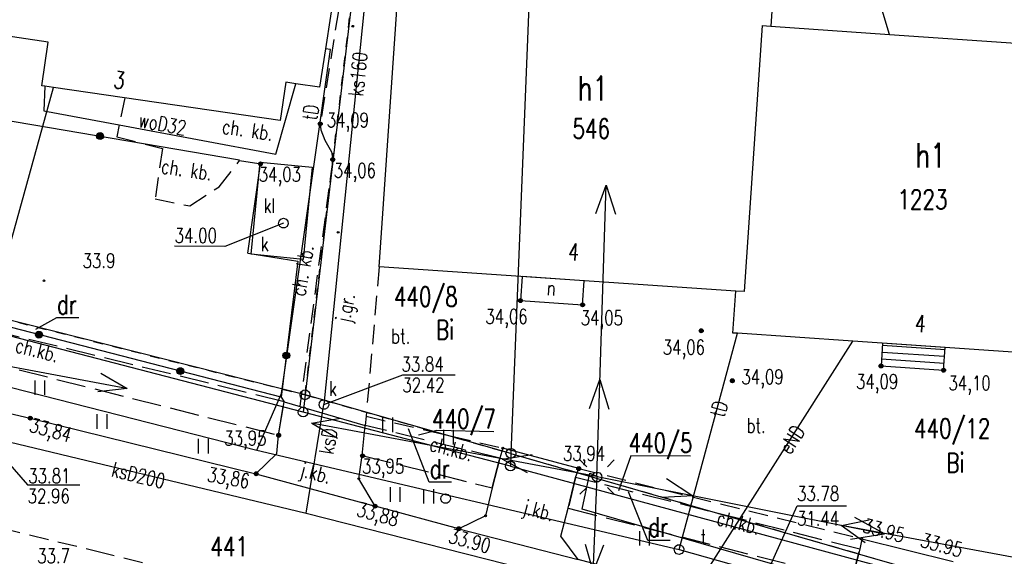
# Model space of a CAD drawing. Extents: x 6550385 to 6550663, y 5985693 to 5985865.
# Tile 12 of 19: x 6550550 to 6550601, y 5985753 to 5985781. Entities that reach past the tile are written whole.
import ezdxf
from ezdxf.enums import TextEntityAlignment as Align

# ---------------------------------------------------------------- set-up
doc = ezdxf.new("R2010")
doc.units = 0
doc.header["$MEASUREMENT"] = 0
for name, pattern in [('2', [1, 0.5, -0.5]), ('423', [2, 1.5, -0.5]), ('424', [1.5, 1, -0.5]), ('901', [0])]:
    doc.linetypes.add(name, pattern=pattern)
doc.layers.get('0').update_dxf_attribs({"linetype": 'CONTINUOUS'})
for name, color, linetype in [('202-PUNKT_GRANICZNY', 7, 'CONTINUOUS'), ('210-OZNACZENIE_KONTURU_UZY', 7, 'CONTINUOUS'), ('211-NUMER_DZIALKI_EWIDENCY', 7, 'CONTINUOUS'), ('218-KONTUR_UZYTKU_GRUNTOWE', 7, 'CONTINUOUS'), ('219-DZIALKA_EWIDENCYJNA', 7, 'CONTINUOUS'), ('238-PUNKT_ADRESOWY_BUDYNKU', 7, 'CONTINUOUS'), ('312-BUDYNEK_EWIDENCYJNY', 7, 'CONTINUOUS'), ('312-OZNACZENIE_BUDYNKU_EWI', 7, 'CONTINUOUS'), ('CHODNIK', 7, 'CONTINUOUS'), ('CHODNIK-ATR17', 7, 'CONTINUOUS'), ('JEZDNIA', 7, 'CONTINUOUS'), ('JEZDNIA-ATR17', 7, 'CONTINUOUS'), ('KOMORA_PODZIEMNA', 7, 'CONTINUOUS'), ('KOMORA_PODZIEMNA-ATR17', 7, 'CONTINUOUS'), ('KRAWEZNIK', 7, 'CONTINUOUS'), ('LATARNIA', 7, 'CONTINUOUS'), ('NOWY_POMIAR', 7, 'CONTINUOUS'), ('OBSZAR_UTWARDZONY', 7, 'CONTINUOUS'), ('OBSZAR_UTWARDZONY-ATR17', 7, 'CONTINUOUS'), ('OGRODZENIE_TRWALE', 7, 'CONTINUOUS'), ('OSADNIK__SZAMBO', 7, 'CONTINUOUS'), ('OSADNIK__SZAMBO-ATR17', 7, 'CONTINUOUS'), ('PIKIETA_NATURALNA', 7, 'CONTINUOUS'), ('PIKIETA_NATURALNA-ATR2', 7, 'CONTINUOUS'), ('PIKIETA_SZTUCZNA', 7, 'CONTINUOUS'), ('PIKIETA_SZTUCZNA-ATR2', 7, 'CONTINUOUS'), ('PRZEWOD_ELEKTROENERGETYCZ0', 7, 'CONTINUOUS'), ('PRZEWOD_ELEKTROENERGETYCZN', 7, 'CONTINUOUS'), ('PRZEWOD_KANALIZACYJNY', 7, 'CONTINUOUS'), ('PRZEWOD_KANALIZACYJNY-ATR1', 7, 'CONTINUOUS'), ('PRZEWOD_TELEKOMUNIKACYJNY_', 7, 'CONTINUOUS'), ('PRZEWOD_WODOCIAGOWY', 7, 'CONTINUOUS'), ('PRZEWOD_WODOCIAGOWY-ATR1', 7, 'CONTINUOUS'), ('RZEDNA-ATR2', 7, 'CONTINUOUS'), ('RZEDNA-ATR3', 7, 'CONTINUOUS'), ('SCHODY', 7, 'CONTINUOUS'), ('SLUP_PRZEWODOW_NAPOWIETRZN', 7, 'CONTINUOUS'), ('TRAWNIK', 7, 'CONTINUOUS'), ('WLAZ_DO_KOMORY_LUB_KANALU_', 7, 'CONTINUOUS')]:
    doc.layers.add(name, color=color, linetype=linetype)
doc.styles.add('STYL_ARIAL', font='simplex', dxfattribs={"width": 0.75, "oblique": 0.1})

# ---------------------------------------------------------------- blocks, each defined once
blk = doc.blocks.new('202')
at = {"color": 0}
blk.add_circle((0, 0), 0.25, dxfattribs=at)
blk = doc.blocks.new('US15')
at = {"color": 7}
blk.add_polyline3d([(0, 0.25, 0), (0.1352, 0.2103, 0), (0.2274, 0.1039, 0), (0.2475, -0.0356, 0), (0.1889, -0.1637, 0), (0.0704, -0.2399, 0), (-0.0704, -0.2399, 0), (-0.1889, -0.1637, 0), (-0.2475, -0.0356, 0), (-0.2274, 0.1039, 0), (-0.1352, 0.2103, 0), (0, 0.25, 0)], dxfattribs=at)
blk = doc.blocks.new('US22')
at = {"color": 7}
blk.add_polyline3d([(0, 0.25, 0), (0.1352, 0.2103, 0), (0.2274, 0.1039, 0), (0.2475, -0.0356, 0), (0.1889, -0.1637, 0), (0.0704, -0.2399, 0), (-0.0704, -0.2399, 0), (-0.1889, -0.1637, 0), (-0.2475, -0.0356, 0), (-0.2274, 0.1039, 0), (-0.1352, 0.2103, 0), (0, 0.25, 0)], dxfattribs=at)
blk = doc.blocks.new('SM01')
at = {"color": 7}
for points in [[(-0.53, 0.531, 0), (-0.883, 0.884, 0)], [(0.531, 0.531, 0), (0.884, 0.884, 0)], [(0, 0.25, 0), (0.1352, 0.2103, 0), (0.2274, 0.1039, 0), (0.2475, -0.0356, 0), (0.1889, -0.1637, 0), (0.0704, -0.2399, 0), (-0.0704, -0.2399, 0), (-0.1889, -0.1637, 0), (-0.2475, -0.0356, 0), (-0.2274, 0.1039, 0), (-0.1352, 0.2103, 0), (0, 0.25, 0)], [(-0.53, -0.53, 0), (-0.883, -0.883, 0)], [(0.531, -0.53, 0), (0.884, -0.883, 0)]]:
    blk.add_polyline3d(points, dxfattribs=at)
blk = doc.blocks.new('PW01')
at = {"color": 7}
blk.add_polyline3d([(0.045, 0, 0), (0.0318, -0.0318, 0), (0, -0.045, 0), (-0.0318, -0.0318, 0), (-0.045, 0, 0), (-0.0318, 0.0318, 0), (0, 0.045, 0), (0.0318, 0.0318, 0), (0.045, 0, 0)], dxfattribs=at)
blk = doc.blocks.new('TU04')
at = {"color": 7}
for points in [[(0, 0, 0), (0, 0.75, 0)], [(0.5, 0, 0), (0.5, 0.75, 0)]]:
    blk.add_polyline3d(points, dxfattribs=at)
blk = doc.blocks.new('801')
at = {"color": 0}
for radius in [0.1, 0.09, 0.08, 0.07, 0.06, 0.05, 0.04, 0.03, 0.02, 0.01]:
    blk.add_circle((0, 0), radius, dxfattribs=at)

msp = doc.modelspace()

# ---------------------------------------------------------------- linework, layer by layer
at = {"layer": '210-OZNACZENIE_KONTURU_UZY', "color": 3}
for points in [[(6550553.155, 5985765.336, 0), (6550552.011, 5985765.336, 0), (6550550.938, 5985764.728, 0)], [(6550572.303, 5985756.889, 0), (6550571.158, 5985756.889, 0), (6550570.098, 5985759.625, 0)], [(6550583.526, 5985753.898, 0), (6550582.381, 5985753.898, 0), (6550581.399, 5985756.387, 0)]]:
    msp.add_polyline3d(points, dxfattribs=at)
at = {"layer": '218-KONTUR_UZYTKU_GRUNTOWE', "color": 3, "linetype": '2'}
for points in [[(6550564.78, 5985761.38, 0), (6550569.73, 5985803.23, 0)], [(6550537.43, 5985768.29, 0), (6550564.78, 5985761.38, 0)], [(6550564.78, 5985761.38, 0), (6550575.35, 5985758.37, 0)], [(6550575.35, 5985758.37, 0), (6550611.94, 5985747.8, 0)]]:
    msp.add_polyline3d(points, dxfattribs=at)
at = {"layer": '219-DZIALKA_EWIDENCYJNA', "color": 7}
for points in [[(6550569.73, 5985803.23, 0), (6550564.78, 5985761.38, 0)], [(6550577.12, 5985802.24, 0), (6550575.35, 5985758.37, 0)], [(6550564.78, 5985761.38, 0), (6550537.43, 5985768.29, 0)], [(6550564.68, 5985760.49, 0), (6550537.31, 5985767.59, 0)], [(6550564.78, 5985761.38, 0), (6550564.68, 5985760.49, 0)], [(6550575.35, 5985758.37, 0), (6550564.78, 5985761.38, 0)], [(6550575.33, 5985757.72, 0), (6550564.68, 5985760.49, 0)], [(6550575.35, 5985758.37, 0), (6550575.33, 5985757.72, 0)], [(6550575.35, 5985758.37, 0), (6550611.94, 5985747.8, 0)], [(6550575.33, 5985757.72, 0), (6550611.94, 5985747.8, 0)]]:
    msp.add_polyline3d(points, dxfattribs=at)
at = {"layer": '312-BUDYNEK_EWIDENCYJNY', "color": 7}
for points in [[(6550565.51, 5985789.15, 0), (6550564.881, 5985784.896, 0), (6550564.571, 5985782.799, 0), (6550565.479, 5985782.664, 0), (6550566.343, 5985782.535, 0), (6550565.827, 5985779.153, 0), (6550565.526, 5985777.181, 0), (6550564.3, 5985777.361, 0), (6550563.786, 5985777.437, 0)], [(6550568.584, 5985767.961, 0), (6550569.668, 5985783.684, 0)], [(6550588.843, 5985782.374, 0), (6550588.703, 5985780.319, 0)], [(6550551.587, 5985779.499, 0), (6550544.93, 5985780.486, 0)], [(6550588.264, 5985780.349, 0), (6550587.33, 5985766.68, 0)], [(6550551.255, 5985777.263, 0), (6550551.587, 5985779.499, 0)], [(6550563.504, 5985775.467, 0), (6550551.856, 5985777.175, 0), (6550551.417, 5985777.24, 0), (6550551.255, 5985777.263, 0)], [(6550563.786, 5985777.437, 0), (6550563.504, 5985775.467, 0)], [(6550587.33, 5985766.68, 0), (6550586.901, 5985766.71, 0), (6550568.584, 5985767.961, 0)], [(6550586.754, 5985764.555, 0), (6550586.901, 5985766.71, 0)], [(6550605.56, 5985763.27, 0), (6550605.124, 5985763.3, 0), (6550592.924, 5985764.133, 0), (6550586.988, 5985764.539, 0), (6550586.754, 5985764.555, 0)]]:
    msp.add_polyline3d(points, dxfattribs=at)
at = {"layer": 'CHODNIK', "color": 7, "linetype": '423'}
for points in [[(6550525.92, 5985770.31, 0), (6550525.47, 5985768.85, 0), (6550540.4, 5985765.11, 0), (6550563.423, 5985759.301, 0), (6550563.702, 5985761.027, 0), (6550540.74, 5985766.63, 0), (6550525.92, 5985770.31, 0)], [(6550574.79, 5985758.12, 0), (6550567.87, 5985759.811, 0)], [(6550567.72, 5985758.26, 0), (6550574.39, 5985756.6, 0)], [(6550574.39, 5985756.6, 0), (6550574.79, 5985758.12, 0)], [(6550578.301, 5985755.55, 0), (6550592.869, 5985751.858, 0), (6550593.268, 5985753.442, 0), (6550578.678, 5985757.134, 0), (6550578.301, 5985755.55, 0)]]:
    msp.add_polyline3d(points, dxfattribs=at)
at = {"layer": 'JEZDNIA', "color": 7, "linetype": '424'}
for points in [[(6550574.555, 5985787.343, 0), (6550574.195, 5985791.962, 0), (6550571.417, 5985792.193, 0), (6550567.98, 5985791.926, 0), (6550565.525, 5985792.777, 0), (6550565.313, 5985790.156, 0), (6550566.267, 5985789.656, 0), (6550566.874, 5985788.643, 0), (6550566.343, 5985782.535, 0), (6550566.493, 5985781.111, 0), (6550565.559, 5985775.302, 0), (6550565.588, 5985774.993, 0), (6550565.792, 5985774.461, 0), (6550566.13, 5985773.863, 0), (6550566.201, 5985773.469, 0), (6550564.508, 5985760.792, 0)], [(6550568.584, 5985767.961, 0), (6550567.916, 5985760.276, 0), (6550567.87, 5985759.811, 0)], [(6550521.48, 5985761.31, 0), (6550554.01, 5985753.36, 0)], [(6550567.916, 5985760.276, 0), (6550574.94, 5985758.64, 0)], [(6550554.01, 5985753.36, 0), (6550580.32, 5985746.9, 0)]]:
    msp.add_polyline3d(points, dxfattribs=at)
at = {"layer": 'KRAWEZNIK', "color": 7}
for points in [[(6550507.82, 5985770.81, 0), (6550519.68, 5985767.69, 0), (6550525.34, 5985766.32, 0), (6550525.52, 5985766.28, 0), (6550545.45, 5985761.4, 0), (6550550.666, 5985760.179, 0), (6550562.258, 5985757.323, 0), (6550563.326, 5985758.36, 0), (6550563.423, 5985759.301, 0), (6550563.702, 5985761.027, 0), (6550567.87, 5985759.811, 0)], [(6550578.837, 5985757.589, 0), (6550574.94, 5985758.64, 0), (6550574.79, 5985758.12, 0), (6550574.39, 5985756.6, 0), (6550574.05, 5985755.16, 0), (6550572.677, 5985754.5, 0), (6550568.378, 5985755.658, 0), (6550567.54, 5985757.07, 0), (6550567.72, 5985758.26, 0), (6550567.87, 5985759.811, 0)], [(6550593.382, 5985753.966, 0), (6550593.268, 5985753.442, 0), (6550592.869, 5985751.858, 0), (6550592.531, 5985750.325, 0), (6550591.249, 5985749.601, 0), (6550578.804, 5985752.917, 0), (6550577.925, 5985754.114, 0), (6550578.301, 5985755.55, 0), (6550578.678, 5985757.134, 0), (6550578.837, 5985757.589, 0)], [(6550562.258, 5985757.323, 0), (6550568.378, 5985755.658, 0)], [(6550572.677, 5985754.5, 0), (6550578.804, 5985752.917, 0)], [(6550593.382, 5985753.973, 0), (6550598.064, 5985752.821, 0)]]:
    msp.add_polyline3d(points, dxfattribs=at)
at = {"layer": 'NOWY_POMIAR', "color": 7}
msp.add_polyline3d([(6550588.264, 5985780.349, 0), (6550588.703, 5985780.319, 0), (6550594.797, 5985779.899, 0), (6550601.287, 5985779.452, 0), (6550602.605, 5985779.361, 0), (6550606.64, 5985779.083, 0)], dxfattribs=at)
at = {"layer": 'OBSZAR_UTWARDZONY', "color": 7, "linetype": '424'}
for points in [[(6550555.53, 5985776.636, 0), (6550555.238, 5985775.252, 0), (6550555.11, 5985774.643, 0), (6550557.45, 5985774.032, 0), (6550557.08, 5985771.452, 0), (6550558.86, 5985771.082, 0), (6550560.36, 5985772.072, 0), (6550561.42, 5985773.412, 0), (6550562.49, 5985773.245, 0)], [(6550563.553, 5985761.264, 0), (6550563.702, 5985761.027, 0)], [(6550578.837, 5985757.589, 0), (6550578.837, 5985757.589, 0), (6550593.382, 5985753.973, 0)]]:
    msp.add_polyline3d(points, dxfattribs=at)
at = {"layer": 'OGRODZENIE_TRWALE', "color": 7, "linetype": '901'}
for points in [[(6550561.833, 5985768.655, 0), (6550564.415, 5985768.248, 0), (6550563.553, 5985761.264, 0), (6550537.88, 5985767.88, 0), (6550540.07, 5985777.08, 0), (6550561.42, 5985773.46, 0)], [(6550561.833, 5985768.655, 0), (6550562.49, 5985773.245, 0)]]:
    msp.add_polyline3d(points, dxfattribs=at)
at = {"layer": 'OGRODZENIE_TRWALE', "color": 7}
for centre, radius in [((6550554.248, 5985774.676), 0.175), ((6550554.248, 5985774.676), 0.158), ((6550554.248, 5985774.676), 0.14), ((6550554.248, 5985774.676), 0.122), ((6550554.248, 5985774.676), 0.105), ((6550554.248, 5985774.676), 0.0875), ((6550554.248, 5985774.676), 0.07), ((6550554.248, 5985774.676), 0.0525), ((6550554.248, 5985774.676), 0.035), ((6550551.11, 5985764.47), 0.175), ((6550551.11, 5985764.47), 0.158), ((6550551.11, 5985764.47), 0.14), ((6550551.11, 5985764.47), 0.122), ((6550551.11, 5985764.47), 0.105), ((6550551.11, 5985764.47), 0.0875), ((6550551.11, 5985764.47), 0.07), ((6550551.11, 5985764.47), 0.0525), ((6550551.11, 5985764.47), 0.035), ((6550563.816, 5985763.399), 0.175), ((6550563.816, 5985763.399), 0.158), ((6550563.816, 5985763.399), 0.14), ((6550563.816, 5985763.399), 0.122), ((6550563.816, 5985763.399), 0.105), ((6550563.816, 5985763.399), 0.0875), ((6550563.816, 5985763.399), 0.07), ((6550563.816, 5985763.399), 0.0525), ((6550563.816, 5985763.399), 0.035), ((6550558.373, 5985762.599), 0.175), ((6550558.373, 5985762.599), 0.158), ((6550558.373, 5985762.599), 0.14), ((6550558.373, 5985762.599), 0.122), ((6550558.373, 5985762.599), 0.105), ((6550558.373, 5985762.599), 0.0875), ((6550558.373, 5985762.599), 0.07), ((6550558.373, 5985762.599), 0.0525), ((6550558.373, 5985762.599), 0.035)]:
    msp.add_circle(centre, radius, dxfattribs=at)
at = {"layer": 'OSADNIK__SZAMBO', "color": 34}
msp.add_polyline3d([(6550562.48, 5985773.33, 0), (6550565.15, 5985773.07, 0), (6550564.68, 5985768.34, 0), (6550562.01, 5985768.6, 0), (6550562.48, 5985773.33, 0)], dxfattribs=at)
at = {"layer": 'PRZEWOD_ELEKTROENERGETYCZ0', "color": 1}
for points in [[(6550579.711, 5985770.703, 0), (6550580.25, 5985772.15, 0)], [(6550579.76, 5985757.181, 0), (6550580.247, 5985772.159, 0), (6550580.727, 5985770.663, 0)], [(6550540.919, 5985764.51, 0), (6550545.831, 5985763.549, 0), (6550555.615, 5985761.72, 0)], [(6550554.286, 5985762.486, 0), (6550555.636, 5985761.712, 0), (6550554.142, 5985761.532, 0)], [(6550579.39, 5985760.681, 0), (6550579.912, 5985762.16, 0), (6550580.381, 5985760.643, 0)], [(6550579.756, 5985757.184, 0), (6550565.11, 5985759.92, 0), (6550566.602, 5985760.175, 0)], [(6550565.12, 5985759.92, 0), (6550566.449, 5985759.153, 0)], [(6550576.2, 5985757.364, 0), (6550574.912, 5985758.08, 0), (6550576.445, 5985758.315, 0)], [(6550579.76, 5985757.206, 0), (6550579.152, 5985742.222, 0), (6550578.712, 5985743.673, 0)], [(6550579.788, 5985757.179, 0), (6550594.542, 5985754.231, 0), (6550593.015, 5985755.079, 0)], [(6550583.353, 5985757.077, 0), (6550584.698, 5985756.196, 0), (6550583.133, 5985756.11, 0)], [(6550606.913, 5985751.956, 0), (6550592.334, 5985754.67, 0), (6550593.76, 5985754.96, 0)], [(6550593.555, 5985753.781, 0), (6550592.323, 5985754.659, 0)], [(6550592.803, 5985753.959, 0), (6550594.526, 5985754.23, 0)], [(6550579.161, 5985753.713, 0), (6550579.573, 5985752.262, 0), (6550580.134, 5985753.666, 0)]]:
    msp.add_polyline3d(points, dxfattribs=at)
at = {"layer": 'PRZEWOD_ELEKTROENERGETYCZN', "color": 1}
for points in [[(6550575.98, 5985737.48, 0), (6550592.924, 5985764.133, 0)], [(6550654.24, 5985724.82, 0), (6550654.13, 5985727.7, 0), (6550655.8, 5985737.65, 0), (6550639.56, 5985742.81, 0), (6550627.56, 5985746.28, 0), (6550618.55, 5985744.22, 0), (6550602.23, 5985748.93, 0), (6550589.58, 5985752.46, 0), (6550579.02, 5985755.5, 0), (6550579.41, 5985757.35, 0), (6550579.8, 5985757.18, 0)]]:
    msp.add_polyline3d(points, dxfattribs=at)
at = {"layer": 'PRZEWOD_ELEKTROENERGETYCZN', "color": 7}
for points in [[(6550574.483, 5985759.473, 0), (6550571.544, 5985759.541, 0), (6550570.609, 5985759.313, 0)], [(6550584.584, 5985758.225, 0), (6550581.514, 5985758.241, 0), (6550580.879, 5985756.453, 0)]]:
    msp.add_polyline3d(points, dxfattribs=at)
at = {"layer": 'PRZEWOD_KANALIZACYJNY', "color": 34}
for points in [[(6550568.787, 5985790.864, 0), (6550565.75, 5985760.88, 0)], [(6550594.797, 5985779.899, 0), (6550593.46, 5985784.35, 0), (6550593.3, 5985784.89, 0)], [(6550489.93, 5985774.41, 0), (6550517.53, 5985767.16, 0), (6550547.86, 5985759.38, 0), (6550564.83, 5985755.29, 0), (6550587.34, 5985749.57, 0)], [(6550564.83, 5985755.29, 0), (6550565.75, 5985760.88, 0)]]:
    msp.add_polyline3d(points, dxfattribs=at)
at = {"layer": 'PRZEWOD_TELEKOMUNIKACYJNY_', "color": 30}
for points in [[(6550491.43, 5985780.35, 0), (6550493.6, 5985778.29, 0), (6550497.85, 5985774.91, 0), (6550531.59, 5985766.38, 0), (6550562.31, 5985758.53, 0), (6550583.99, 5985753.43, 0), (6550592.44, 5985751.05, 0)], [(6550562.31, 5985758.53, 0), (6550563.57, 5985761.44, 0), (6550566.09, 5985779.12, 0), (6550565.827, 5985779.153, 0)], [(6550583.99, 5985753.43, 0), (6550586.988, 5985764.539, 0)]]:
    msp.add_polyline3d(points, dxfattribs=at)
at = {"layer": 'PRZEWOD_WODOCIAGOWY', "color": 5}
for points in [[(6550551.417, 5985777.24, 0), (6550551.37, 5985775.98, 0), (6550555.238, 5985775.252, 0)], [(6550555.238, 5985775.252, 0), (6550563.27, 5985773.74, 0), (6550564.3, 5985777.361, 0)], [(6550545.51, 5985754.21, 0), (6550551.856, 5985777.175, 0)]]:
    msp.add_polyline3d(points, dxfattribs=at)
at = {"layer": 'RZEDNA-ATR2', "color": 7}
for points in [[(6550563.67, 5985770.2, 0), (6550560.656, 5985768.995, 0), (6550558.065, 5985769.012, 0)], [(6550565.75, 5985760.88, 0), (6550569.8, 5985762.405, 0), (6550572.483, 5985762.405, 0)], [(6550547.65, 5985760.04, 0), (6550550.528, 5985756.749, 0), (6550553.203, 5985756.749, 0)], [(6550587.45, 5985749.86, 0), (6550590.05, 5985755.67, 0), (6550592.587, 5985755.67, 0)]]:
    msp.add_polyline3d(points, dxfattribs=at)
at = {"layer": 'SCHODY', "color": 7}
for points in [[(6550575.927, 5985767.459, 0), (6550575.842, 5985766.222, 0), (6550579.035, 5985766.004, 0), (6550579.119, 5985767.241, 0), (6550575.927, 5985767.459, 0)], [(6550594.446, 5985764.029, 0), (6550594.366, 5985762.862, 0), (6550597.579, 5985762.642, 0), (6550597.658, 5985763.81, 0), (6550594.446, 5985764.029, 0)], [(6550597.626, 5985763.341, 0), (6550594.414, 5985763.56, 0)], [(6550597.65, 5985763.69, 0), (6550594.438, 5985763.91, 0)], [(6550597.603, 5985762.992, 0), (6550594.39, 5985763.211, 0)]]:
    msp.add_polyline3d(points, dxfattribs=at)

# ---------------------------------------------------------------- block references
at = {"layer": '202-PUNKT_GRANICZNY', "color": 7}
for p in [(6550564.78, 5985761.38), (6550564.68, 5985760.49), (6550575.35, 5985758.37), (6550575.33, 5985757.72)]:
    msp.add_blockref('202', p, dxfattribs=at)
at = {"layer": 'JEZDNIA', "color": 7}
msp.add_blockref('801', (6550572.677, 5985754.5, 33.901), dxfattribs=at)
at = {"layer": 'KOMORA_PODZIEMNA', "color": 30, "rotation": 345.9633799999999}
msp.add_blockref('US15', (6550583.99, 5985753.43), dxfattribs=at)
at = {"layer": 'LATARNIA', "color": 7}
msp.add_blockref('SM01', (6550579.777, 5985757.152), dxfattribs=at)
at = {"layer": 'OGRODZENIE_TRWALE', "color": 7}
for p in [(6550565.559, 5985775.302, 34.086), (6550566.201, 5985773.469, 34.061), (6550563.423, 5985759.301, 33.947), (6550567.733, 5985758.244, 33.954), (6550562.268, 5985757.322, 33.862), (6550568.378, 5985755.658, 33.884)]:
    msp.add_blockref('801', p, dxfattribs=at)
at = {"layer": 'PIKIETA_NATURALNA', "color": 7}
for p in [(6550567.23, 5985780.32), (6550566.48, 5985769.73), (6550551.37, 5985767.24)]:
    msp.add_blockref('PW01', p, dxfattribs=at)
at = {"layer": 'PIKIETA_SZTUCZNA', "color": 7}
for p in [(6550574.94, 5985758.64), (6550567.54, 5985757.07), (6550574.05, 5985755.16), (6550593.382, 5985753.966)]:
    msp.add_blockref('PW01', p, dxfattribs=at)
at = {"layer": 'PIKIETA_SZTUCZNA-ATR2', "color": 7}
for p in [(6550562.49, 5985773.245, 34.029), (6550575.842, 5985766.222, 34.059), (6550579.035, 5985766.004, 34.052), (6550585.128, 5985764.67, 34.058), (6550594.366, 5985762.862, 34.088), (6550597.579, 5985762.643, 34.097), (6550586.727, 5985762.101, 34.093), (6550550.666, 5985760.179, 33.935), (6550578.837, 5985757.589, 33.939)]:
    msp.add_blockref('801', p, dxfattribs=at)
at = {"layer": 'SLUP_PRZEWODOW_NAPOWIETRZN', "color": 7}
msp.add_blockref('US15', (6550572, 5985756.05), dxfattribs=at)
at = {"layer": 'TRAWNIK', "color": 7}
for p in [(6550550.914, 5985761.372), (6550554.107, 5985759.637), (6550568.781, 5985759.468), (6550571.903, 5985758.827), (6550559.314, 5985758.372), (6550569.171, 5985755.887), (6550570.886, 5985755.789), (6550581.979, 5985753.629)]:
    msp.add_blockref('TU04', p, dxfattribs=at)
at = {"layer": 'WLAZ_DO_KOMORY_LUB_KANALU_', "color": 7}
for p in [(6550563.67, 5985770.2), (6550565.75, 5985760.88)]:
    msp.add_blockref('US22', p, dxfattribs=at)

# ---------------------------------------------------------------- texts
at = {"layer": '210-OZNACZENIE_KONTURU_UZY', "color": 3, "style": 'STYL_ARIAL', "width": 0.75}
for s, p in [('dr', (6550552.031, 5985765.524)), ('Bi', (6550571.501, 5985764.222)), ('dr', (6550571.179, 5985757.077)), ('Bi', (6550597.718, 5985757.385)), ('dr', (6550582.402, 5985754.086))]:
    msp.add_text(s, height=1, dxfattribs=at).set_placement(p)
at = {"layer": '211-NUMER_DZIALKI_EWIDENCY', "color": 7, "style": 'STYL_ARIAL', "width": 0.75}
for s, p in [('440/8', (6550569.342, 5985765.923)), ('440/7', (6550571.302, 5985759.646)), ('440/12', (6550596.058, 5985759.153)), ('440/5', (6550581.398, 5985758.414)), ('441', (6550559.919, 5985753.088))]:
    msp.add_text(s, height=1, dxfattribs=at).set_placement(p)
at = {"layer": '238-PUNKT_ADRESOWY_BUDYNKU', "color": 7, "style": 'STYL_ARIAL', "width": 0.75}
for s, rotation, p in [('3', 352.523, (6550555.186, 5985777.118)), ('4', 356.901, (6550578.553, 5985768.288)), ('4', 356.89, (6550596.363, 5985764.609))]:
    msp.add_text(s, height=0.875, rotation=rotation, dxfattribs=at).set_placement(p, align=Align.CENTER)
at = {"layer": '312-OZNACZENIE_BUDYNKU_EWI', "color": 7, "style": 'STYL_ARIAL', "width": 0.75}
for s, height, p in [('h1', 1.25, (6550578.781, 5985776.51)), ('546', 1, (6550578.515, 5985774.557)), ('1223', 1, (6550595.208, 5985770.919))]:
    msp.add_text(s, height=height, dxfattribs=at).set_placement(p)
msp.add_text('h1', height=1.25, dxfattribs=at).set_placement((6550596.912, 5985773.053), align=Align.CENTER)
at = {"layer": 'CHODNIK-ATR17', "color": 7, "style": 'STYL_ARIAL', "width": 0.75}
for rotation, p in [(345.835, (6550549.843, 5985763.588)), (345.392, (6550571.115, 5985758.528)), (346.425, (6550585.87, 5985754.709))]:
    msp.add_text('ch.kb.', height=0.75, rotation=rotation, dxfattribs=at).set_placement(p)
at = {"layer": 'JEZDNIA', "color": 7, "style": 'STYL_ARIAL', "width": 0.75}
msp.add_text('j.gr.', height=0.75, rotation=79.1196, dxfattribs=at).set_placement((6550567.075, 5985765.043))
at = {"layer": 'JEZDNIA-ATR17', "color": 7, "style": 'STYL_ARIAL', "width": 0.75}
for rotation, p in [(345.342, (6550564.462, 5985757.204)), (345.356, (6550575.915, 5985755.278))]:
    msp.add_text('j.kb.', height=0.75, rotation=rotation, dxfattribs=at).set_placement(p)
at = {"layer": 'KOMORA_PODZIEMNA-ATR17', "color": 7, "style": 'STYL_ARIAL', "width": 0.75}
msp.add_text('t', height=0.75, dxfattribs=at).set_placement((6550585.1, 5985753.706))
at = {"layer": 'OBSZAR_UTWARDZONY-ATR17', "color": 7, "style": 'STYL_ARIAL', "width": 0.75}
for rotation, p in [(351.667, (6550560.477, 5985774.813)), (351.667, (6550557.349, 5985772.77)), (80.1169, (6550564.785, 5985766.408))]:
    msp.add_text('ch. kb.', height=0.75, rotation=rotation, dxfattribs=at).set_placement(p)
for p in [(6550569.199, 5985764.013), (6550587.455, 5985759.429)]:
    msp.add_text('bt.', height=0.75, dxfattribs=at).set_placement(p)
at = {"layer": 'OGRODZENIE_TRWALE', "color": 7, "style": 'STYL_ARIAL', "width": 0.75}
for s, p in [('34,09', (6550565.892, 5985775.123)), ('34,06', (6550566.255, 5985772.537)), ('33,95', (6550560.626, 5985758.777)), ('33,95', (6550567.705, 5985757.336))]:
    msp.add_text(s, height=0.75, dxfattribs=at).set_placement(p)
for s, rotation, p in [('33,86', 350.1004, (6550559.716, 5985756.936)), ('33,88', 344.9967, (6550567.375, 5985755.165))]:
    msp.add_text(s, height=0.75, rotation=rotation, dxfattribs=at).set_placement(p)
at = {"layer": 'OSADNIK__SZAMBO-ATR17', "color": 34, "style": 'STYL_ARIAL', "width": 0.75}
msp.add_text('kl', height=0.75, dxfattribs=at).set_placement((6550562.643, 5985770.724))
at = {"layer": 'PIKIETA_NATURALNA-ATR2', "color": 7, "style": 'STYL_ARIAL', "width": 0.75}
for s, p in [('33.9', (6550553.35, 5985767.896)), ('33.7', (6550551.02, 5985752.726))]:
    msp.add_text(s, height=0.75, dxfattribs=at).set_placement(p)
at = {"layer": 'PIKIETA_SZTUCZNA-ATR2', "color": 7, "style": 'STYL_ARIAL', "width": 0.75}
for s, p in [('34,03', (6550562.401, 5985772.334)), ('34,06', (6550574.044, 5985765.03)), ('34,05', (6550578.939, 5985764.96)), ('34,06', (6550583.152, 5985763.448)), ('34,09', (6550587.194, 5985761.93)), ('34,09', (6550593.078, 5985761.688)), ('34,10', (6550597.829, 5985761.613)), ('33,94', (6550578.025, 5985757.991))]:
    msp.add_text(s, height=0.75, dxfattribs=at).set_placement(p)
for s, rotation, p in [('33,84', 344.7956, (6550550.569, 5985759.495)), ('33.95', 344.9876, (6550593.361, 5985754.331)), ('33.90', 344.595, (6550572.098, 5985753.797)), ('33.95', 344.9876, (6550596.338, 5985753.578))]:
    msp.add_text(s, height=0.75, rotation=rotation, dxfattribs=at).set_placement(p)
at = {"layer": 'PRZEWOD_ELEKTROENERGETYCZN', "color": 1, "style": 'STYL_ARIAL', "width": 0.75}
msp.add_text('eND', height=0.75, rotation=57.554, dxfattribs=at).set_placement((6550589.709, 5985758.265))
at = {"layer": 'PRZEWOD_KANALIZACYJNY', "color": 34, "style": 'STYL_ARIAL', "width": 0.75}
msp.add_text('ks160', height=0.75, rotation=83.8678, dxfattribs=at).set_placement((6550567.754, 5985776.69))
at = {"layer": 'PRZEWOD_KANALIZACYJNY-ATR1', "color": 34, "style": 'STYL_ARIAL', "width": 0.75}
for s, rotation, p in [('ksD', 80.654, (6550566.226, 5985758.291)), ('ksD200', 346.449, (6550554.785, 5985757.205))]:
    msp.add_text(s, height=0.75, rotation=rotation, dxfattribs=at).set_placement(p)
at = {"layer": 'PRZEWOD_TELEKOMUNIKACYJNY_', "color": 30, "style": 'STYL_ARIAL', "width": 0.75}
for rotation, p in [(81.888, (6550565.389, 5985775.453)), (74.896, (6550586.303, 5985760.177))]:
    msp.add_text('tD', height=0.75, rotation=rotation, dxfattribs=at).set_placement(p)
at = {"layer": 'PRZEWOD_WODOCIAGOWY-ATR1', "color": 5, "style": 'STYL_ARIAL', "width": 0.75}
msp.add_text('woD32', height=0.75, rotation=349.339, dxfattribs=at).set_placement((6550556.184, 5985775.155))
at = {"layer": 'RZEDNA-ATR2', "color": 34, "style": 'STYL_ARIAL', "width": 0.75}
for s, p in [('34.00', (6550558.082, 5985769.192)), ('33.84', (6550569.731, 5985762.578)), ('33.81', (6550550.562, 5985756.845)), ('33.78', (6550590.05, 5985755.934))]:
    msp.add_text(s, height=0.75, dxfattribs=at).set_placement(p)
at = {"layer": 'RZEDNA-ATR3', "color": 34, "style": 'STYL_ARIAL', "width": 0.75}
for s, p in [('32.42', (6550569.777, 5985761.508)), ('32.96', (6550550.528, 5985755.805)), ('31.44', (6550590.05, 5985754.658))]:
    msp.add_text(s, height=0.75, dxfattribs=at).set_placement(p)
at = {"layer": 'SCHODY', "color": 7, "style": 'STYL_ARIAL', "width": 0.75}
msp.add_text('n', height=0.75, rotation=356.3042, dxfattribs=at).set_placement((6550577.176, 5985766.508))
at = {"layer": 'WLAZ_DO_KOMORY_LUB_KANALU_', "color": 7, "style": 'STYL_ARIAL', "width": 0.75}
for p in [(6550562.5, 5985768.753), (6550566.002, 5985761.323)]:
    msp.add_text('k', height=0.75, dxfattribs=at).set_placement(p)

doc.saveas('drawing.dxf')
